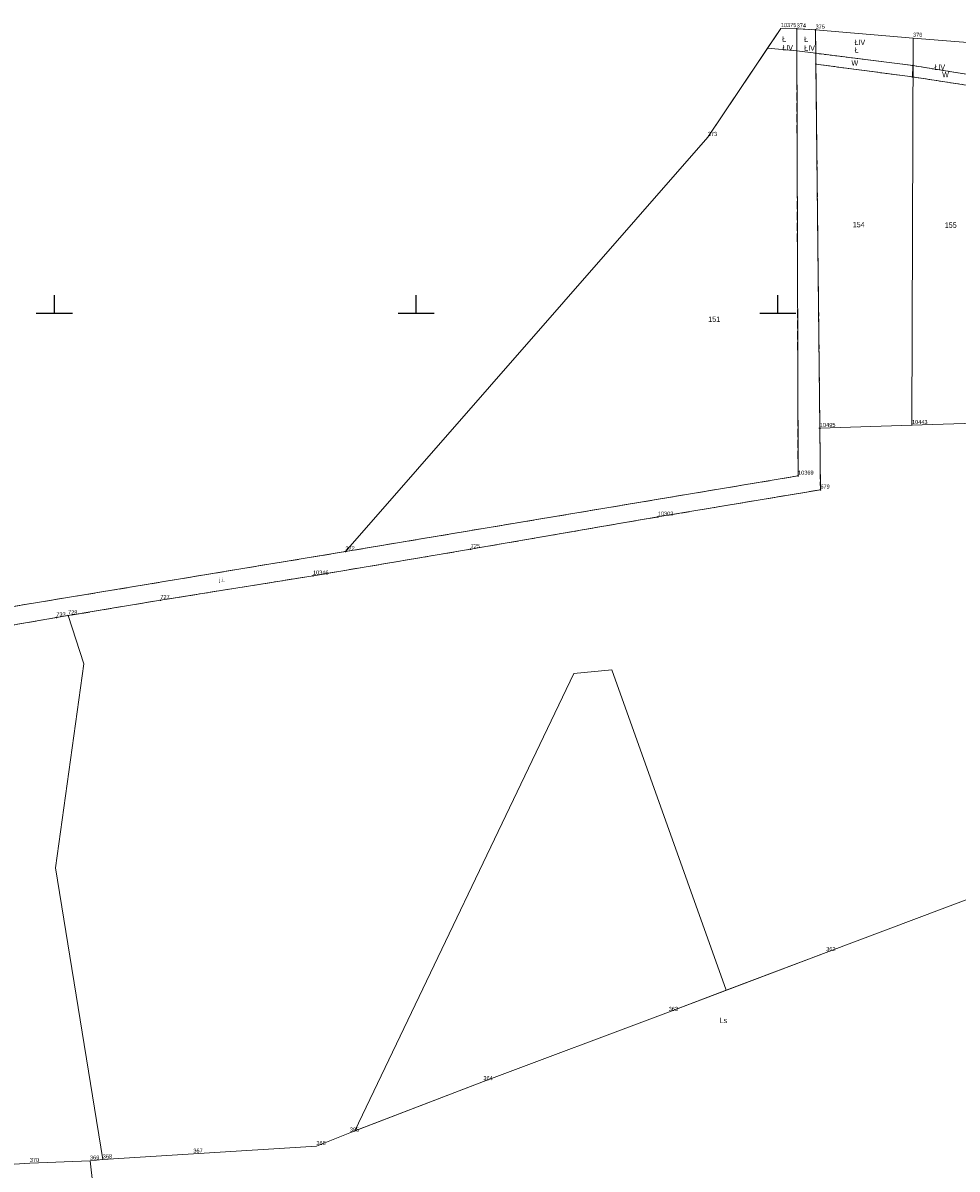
# Model space of a CAD drawing. Header units: metres. Extents: x 5548743 to 5556416, y 5707500 to 5714000.
# Tile 126 of 244: x 5553291 to 5553550, y 5710763 to 5711080. Entities that reach past the tile are written whole.
import ezdxf
from ezdxf.enums import TextEntityAlignment as Align

# ---------------------------------------------------------------- set-up
doc = ezdxf.new("R2010")
doc.units = ezdxf.units.M
for name, pattern in [('0.75_0.75', [1.5, 0.75, -0.75]), ('2.25_0.75', [3, 2.25, -0.75]), ('219-1000', [0])]:
    doc.linetypes.add(name, pattern=pattern)
doc.layers.get('0').update_dxf_attribs({"color": 2, "lineweight": 5})
doc.styles.get("Standard").update_dxf_attribs({"font": 'Working1250', "width": 0.75})

# ---------------------------------------------------------------- blocks, each defined once
blk = doc.blocks.new('203')
at = {"linetype": 'Continuous', "lineweight": 0}
h = blk.add_hatch(color=0, dxfattribs=at)
edge = h.paths.add_edge_path()
edge.add_arc((0, 0), 0.09, 0, 360)
blk = doc.blocks.new('PIKIETAW1891')
at = {"color": 0}
blk.add_circle((0, 0), 0.09, dxfattribs=at)
blk = doc.blocks.new('RAMKA1000K')
at = {"color": 0}
for p, q in [((500, 0), (500, 5)), ((600, 0), (600, 5)), ((700, 0), (700, 5)), ((495, 0), (505, 0)), ((595, 0), (605, 0)), ((695, 0), (705, 0))]:
    blk.add_line(p, q, dxfattribs=at)

msp = doc.modelspace()

# ---------------------------------------------------------------- linework, layer by layer
at = {"layer": '217-kontur klasyfikacyjny', "color": 3, "linetype": 'CONTINUOUS', "lineweight": 18, "flags": 128}
for points in [[(5553500.83, 5711078.71), (5553497.17, 5711073.27)], [(5553505.2, 5711078.61), (5553500.83, 5711078.71)], [(5553505.22, 5711072.51), (5553505.2, 5711078.61)], [(5553510.42, 5711078.3), (5553505.2, 5711078.61)], [(5553505.2, 5711078.61), (5553505.22, 5711072.51)], [(5553510.49, 5711071.83), (5553510.42, 5711078.3)], [(5553537.37, 5711076.03), (5553510.42, 5711078.3)], [(5553510.42, 5711078.3), (5553510.49, 5711071.83)], [(5553562.79, 5711073.97), (5553537.37, 5711076.03)], [(5553497.17, 5711073.27), (5553505.22, 5711072.51)], [(5553505.22, 5711072.51), (5553510.49, 5711071.83)], [(5553510.49, 5711071.83), (5553537.27, 5711068.42)], [(5553537.22, 5711065.29), (5553510.53, 5711068.81)], [(5553510.53, 5711068.81), (5553511.62, 5710968.21)], [(5553537.27, 5711068.42), (5553537.22, 5711065.29)], [(5553537.27, 5711068.42), (5553562.82, 5711064.34)], [(5553562.82, 5711064.34), (5553537.27, 5711068.42)], [(5553562.83, 5711061.38), (5553537.22, 5711065.29)], [(5553537.22, 5711065.29), (5553562.83, 5711061.38)], [(5553511.62, 5710968.21), (5553511.75, 5710951.18)], [(5553511.75, 5710951.18), (5553466.82, 5710943.69)], [(5553466.82, 5710943.69), (5553415.08, 5710934.77)], [(5553415.08, 5710934.77), (5553371.5, 5710927.41)], [(5553371.5, 5710927.41), (5553329.31, 5710920.66)], [(5553329.31, 5710920.66), (5553303.79, 5710916.41)], [(5553303.79, 5710916.41), (5553308.12, 5710903.06)], [(5553308.12, 5710903.06), (5553300.28, 5710846.71)], [(5553383.07, 5710774.02), (5553443.63, 5710900.37)], [(5553443.63, 5710900.37), (5553454.13, 5710901.44)], [(5553454.13, 5710901.44), (5553485.74, 5710812.87)], [(5553300.28, 5710846.71), (5553313.37, 5710766.07)], [(5553513.36, 5710823.35), (5553562.57, 5710841.85)], [(5553485.74, 5710812.87), (5553513.36, 5710823.35)], [(5553372.44, 5710769.75), (5553381.67, 5710773.48)], [(5553381.67, 5710773.48), (5553383.07, 5710774.02)], [(5553313.37, 5710766.07), (5553338.43, 5710767.65)], [(5553338.43, 5710767.65), (5553372.44, 5710769.75)]]:
    msp.add_lwpolyline(points, dxfattribs=at)
at = {"layer": '218-kontur użytku gruntowego', "color": 3, "linetype": 'CONTINUOUS', "lineweight": 18, "flags": 128}
for points in [[(5553500.83, 5711078.71), (5553497.17, 5711073.27)], [(5553497.17, 5711073.27), (5553500.83, 5711078.71)], [(5553505.2, 5711078.61), (5553500.83, 5711078.71)], [(5553500.83, 5711078.71), (5553505.2, 5711078.61)], [(5553505.22, 5711072.51), (5553505.2, 5711078.61)], [(5553510.42, 5711078.3), (5553505.2, 5711078.61)], [(5553505.2, 5711078.61), (5553505.22, 5711072.51)], [(5553505.2, 5711078.61), (5553510.42, 5711078.3)], [(5553510.49, 5711071.83), (5553510.42, 5711078.3)], [(5553537.37, 5711076.03), (5553510.42, 5711078.3)], [(5553510.42, 5711078.3), (5553510.49, 5711071.83)], [(5553510.42, 5711078.3), (5553537.37, 5711076.03)], [(5553562.79, 5711073.97), (5553537.37, 5711076.03)], [(5553537.37, 5711076.03), (5553562.79, 5711073.97)], [(5553495.32, 5711070.51), (5553497.17, 5711073.27)], [(5553497.17, 5711073.27), (5553505.22, 5711072.51)], [(5553505.22, 5711072.51), (5553510.49, 5711071.83)], [(5553537.27, 5711068.42), (5553510.49, 5711071.83)], [(5553510.49, 5711071.83), (5553510.53, 5711068.81)], [(5553510.49, 5711071.83), (5553537.27, 5711068.42)], [(5553480.65, 5711048.64), (5553495.32, 5711070.51)], [(5553537.22, 5711065.29), (5553510.53, 5711068.81)], [(5553510.53, 5711068.81), (5553511.62, 5710968.21)], [(5553510.53, 5711068.81), (5553537.22, 5711065.29)], [(5553537.22, 5711065.29), (5553537.27, 5711068.42)], [(5553537.27, 5711068.42), (5553537.22, 5711065.29)], [(5553537.27, 5711068.42), (5553562.82, 5711064.34)], [(5553562.82, 5711064.34), (5553537.27, 5711068.42)], [(5553562.83, 5711061.38), (5553537.22, 5711065.29)], [(5553537.22, 5711065.29), (5553562.83, 5711061.38)], [(5553380.47, 5710934.12), (5553480.65, 5711048.64)], [(5553511.62, 5710968.21), (5553511.75, 5710951.18)], [(5553511.75, 5710951.18), (5553466.82, 5710943.69)], [(5553466.82, 5710943.69), (5553415.08, 5710934.77)], [(5553152.19, 5710896.34), (5553380.47, 5710934.12)], [(5553415.08, 5710934.77), (5553371.5, 5710927.41)], [(5553371.5, 5710927.41), (5553329.31, 5710920.66)], [(5553329.31, 5710920.66), (5553303.79, 5710916.41)], [(5553303.79, 5710916.41), (5553308.12, 5710903.06)], [(5553308.12, 5710903.06), (5553300.28, 5710846.71)], [(5553383.07, 5710774.02), (5553443.63, 5710900.37)], [(5553443.63, 5710900.37), (5553454.13, 5710901.44)], [(5553454.13, 5710901.44), (5553485.74, 5710812.87)], [(5553300.28, 5710846.71), (5553313.37, 5710766.07)], [(5553513.36, 5710823.35), (5553562.57, 5710841.85)], [(5553562.57, 5710841.85), (5553513.36, 5710823.35)], [(5553485.74, 5710812.87), (5553513.36, 5710823.35)], [(5553513.36, 5710823.35), (5553485.74, 5710812.87)], [(5553485.74, 5710812.87), (5553469.81, 5710806.83)], [(5553469.81, 5710806.83), (5553418.62, 5710787.68)], [(5553418.62, 5710787.68), (5553383.07, 5710774.02)], [(5553372.44, 5710769.75), (5553381.67, 5710773.48)], [(5553381.67, 5710773.48), (5553372.44, 5710769.75)], [(5553381.67, 5710773.48), (5553383.07, 5710774.02)], [(5553383.07, 5710774.02), (5553381.67, 5710773.48)], [(5553313.37, 5710766.07), (5553338.43, 5710767.65)], [(5553338.43, 5710767.65), (5553313.37, 5710766.07)], [(5553338.43, 5710767.65), (5553372.44, 5710769.75)], [(5553372.44, 5710769.75), (5553338.43, 5710767.65)], [(5553313.37, 5710766.07), (5553309.86, 5710765.73)], [(5553309.86, 5710765.73), (5553310.62, 5710759.19)]]:
    msp.add_lwpolyline(points, dxfattribs=at)
at = {"layer": '219-działka ewidencyjna', "color": 7, "linetype": '219-1000', "lineweight": 18, "flags": 128}
for points in [[(5553480.65, 5711048.64), (5553500.83, 5711078.71)], [(5553500.83, 5711078.71), (5553505.2, 5711078.61)], [(5553505.2, 5711078.61), (5553510.42, 5711078.3)], [(5553505.58, 5710955.03), (5553505.2, 5711078.61)], [(5553511.62, 5710968.21), (5553510.42, 5711078.3)], [(5553510.42, 5711078.3), (5553537.37, 5711076.03)], [(5553537.08, 5710969.02), (5553537.37, 5711076.03)], [(5553537.37, 5711076.03), (5553562.79, 5711073.97)], [(5553380.47, 5710934.12), (5553480.65, 5711048.64)], [(5553537.08, 5710969.02), (5553563.14, 5710969.88)], [(5553511.62, 5710968.21), (5553537.08, 5710969.02)], [(5553511.75, 5710951.18), (5553511.62, 5710968.21)], [(5553380.47, 5710934.12), (5553505.58, 5710955.03)], [(5553466.82, 5710943.69), (5553511.75, 5710951.18)], [(5553415.08, 5710934.77), (5553466.82, 5710943.69)], [(5553152.19, 5710896.34), (5553380.47, 5710934.12)], [(5553371.5, 5710927.41), (5553415.08, 5710934.77)], [(5553329.31, 5710920.66), (5553371.5, 5710927.41)], [(5553303.79, 5710916.41), (5553329.31, 5710920.66)], [(5553300.55, 5710915.88), (5553303.79, 5710916.41)], [(5553283.45, 5710912.91), (5553300.55, 5710915.88)], [(5553513.36, 5710823.35), (5553562.57, 5710841.85)], [(5553469.81, 5710806.83), (5553513.36, 5710823.35)], [(5553418.62, 5710787.68), (5553469.81, 5710806.83)], [(5553381.67, 5710773.48), (5553418.62, 5710787.68)], [(5553372.44, 5710769.75), (5553381.67, 5710773.48)], [(5553313.37, 5710766.07), (5553338.43, 5710767.65)], [(5553338.43, 5710767.65), (5553372.44, 5710769.75)], [(5553194.45, 5710758.76), (5553293.22, 5710765.09)], [(5553293.22, 5710765.09), (5553309.86, 5710765.73)], [(5553309.86, 5710765.73), (5553313.37, 5710766.07)]]:
    msp.add_lwpolyline(points, dxfattribs=at)
at = {"layer": 'jezdnia', "color": 7, "linetype": '2.25_0.75', "lineweight": 18, "flags": 128}
msp.add_lwpolyline([(5553153.68, 5710891.45), (5553283.45, 5710912.91), (5553300.55, 5710915.88), (5553303.79, 5710916.41), (5553329.31, 5710920.66), (5553371.5, 5710927.41), (5553415.08, 5710934.77), (5553466.82, 5710943.69), (5553511.75, 5710951.18), (5553511.62, 5710968.21), (5553510.42, 5711078.3), (5553505.2, 5711078.61), (5553505.58, 5710955.03), (5553380.47, 5710934.12), (5553152.19, 5710896.34)], close=True, dxfattribs=at)
at = {"layer": 'rów melioracyjny (poligon)', "color": 7, "linetype": '0.75_0.75', "lineweight": 18, "flags": 128}
msp.add_lwpolyline([(5553510.53, 5711068.81), (5553537.22, 5711065.29), (5553562.83, 5711061.38), (5553590.5, 5711056.97), (5553715.07, 5711023.86), (5553857.14, 5710991.14), (5553859.22, 5710994.86), (5553715.08, 5711027.52), (5553590.54, 5711059.85), (5553562.82, 5711064.34), (5553537.27, 5711068.42), (5553510.49, 5711071.83)], close=True, dxfattribs=at)

# ---------------------------------------------------------------- block references
at = {"layer": '203-punkt graniczny', "color": 7, "linetype": 'CONTINUOUS', "lineweight": 18}
for p in [(5553500.83, 5711078.71), (5553505.2, 5711078.61), (5553510.42, 5711078.3), (5553537.37, 5711076.03), (5553480.65, 5711048.64), (5553511.62, 5710968.21), (5553537.08, 5710969.02), (5553505.58, 5710955.03), (5553511.75, 5710951.18), (5553466.82, 5710943.69), (5553380.47, 5710934.12), (5553415.08, 5710934.77), (5553371.5, 5710927.41), (5553329.31, 5710920.66), (5553303.79, 5710916.41), (5553300.55, 5710915.88), (5553513.36, 5710823.35), (5553469.81, 5710806.83), (5553418.62, 5710787.68), (5553381.67, 5710773.48), (5553338.43, 5710767.65), (5553372.44, 5710769.75), (5553293.22, 5710765.09), (5553309.86, 5710765.73), (5553313.37, 5710766.07)]:
    msp.add_blockref('203', p, dxfattribs=at)
at = {"layer": 'Punkt roboczy BDOT GESUT K1', "color": 6, "linetype": 'CONTINUOUS', "lineweight": 18}
for p in [(5553505.2, 5711078.61), (5553510.42, 5711078.3), (5553510.49, 5711071.83), (5553510.53, 5711068.81), (5553537.27, 5711068.42), (5553537.22, 5711065.29), (5553511.62, 5710968.21), (5553505.58, 5710955.03), (5553511.75, 5710951.18), (5553466.82, 5710943.69), (5553380.47, 5710934.12), (5553415.08, 5710934.77), (5553371.5, 5710927.41), (5553329.31, 5710920.66), (5553303.79, 5710916.41), (5553300.55, 5710915.88)]:
    msp.add_blockref('PIKIETAW1891', p, dxfattribs=at)
at = {"layer": 'Wstawianie ramki sekcyjnej z opisem', "color": 7, "linetype": 'CONTINUOUS', "lineweight": 13}
msp.add_blockref('RAMKA1000K', (5552800, 5711000), dxfattribs=at)
msp.add_blockref('RAMKA1000K', (5552800, 5711000), dxfattribs=at)
msp.add_blockref('RAMKA1000K', (5552800, 5711000), dxfattribs=at)
msp.add_blockref('RAMKA1000K', (5552800, 5711000), dxfattribs=at)

# ---------------------------------------------------------------- texts
at = {"layer": '203-punkt graniczny-Atr103', "color": 7, "width": 0.9}
for s, p in [('10375', (5553500.83, 5711078.71)), ('10375', (5553500.83, 5711078.71)), ('374', (5553505.2, 5711078.61)), ('374', (5553505.2, 5711078.61)), ('375', (5553510.42, 5711078.3)), ('375', (5553510.42, 5711078.3)), ('376', (5553537.37, 5711076.03)), ('376', (5553537.37, 5711076.03)), ('373', (5553480.65, 5711048.64)), ('373', (5553480.65, 5711048.64)), ('10443', (5553537.08, 5710969.02)), ('10443', (5553537.08, 5710969.02)), ('10495', (5553511.62, 5710968.21)), ('10495', (5553511.62, 5710968.21)), ('10369', (5553505.58, 5710955.03)), ('10369', (5553505.58, 5710955.03)), ('679', (5553511.75, 5710951.18)), ('679', (5553511.75, 5710951.18)), ('10302', (5553466.82, 5710943.69)), ('10302', (5553466.82, 5710943.69)), ('372', (5553380.47, 5710934.12)), ('372', (5553380.47, 5710934.12)), ('725', (5553415.08, 5710934.77)), ('725', (5553415.08, 5710934.77)), ('10346', (5553371.5, 5710927.41)), ('10346', (5553371.5, 5710927.41)), ('727', (5553329.31, 5710920.66)), ('727', (5553329.31, 5710920.66)), ('733', (5553300.55, 5710915.88)), ('733', (5553300.55, 5710915.88)), ('728', (5553303.79, 5710916.41)), ('728', (5553303.79, 5710916.41)), ('362', (5553513.36, 5710823.35)), ('362', (5553513.36, 5710823.35)), ('363', (5553469.81, 5710806.83)), ('363', (5553469.81, 5710806.83)), ('364', (5553418.62, 5710787.68)), ('364', (5553418.62, 5710787.68)), ('365', (5553381.67, 5710773.48)), ('365', (5553381.67, 5710773.48)), ('366', (5553372.44, 5710769.75)), ('366', (5553372.44, 5710769.75)), ('369', (5553309.86, 5710765.73)), ('369', (5553309.86, 5710765.73)), ('368', (5553313.37, 5710766.07)), ('368', (5553313.37, 5710766.07)), ('367', (5553338.43, 5710767.65)), ('367', (5553338.43, 5710767.65)), ('370', (5553293.22, 5710765.09)), ('370', (5553293.22, 5710765.09))]:
    msp.add_text(s, height=1.125, dxfattribs=at).set_placement(p, align=Align.BOTTOM_LEFT)
at = {"layer": '209-oznaczenie konturu klasyfikacyjnego', "color": 3, "linetype": 'CONTINUOUS', "lineweight": 18, "width": 0.79}
for p in [(5553501.22, 5711074.13), (5553507.29, 5711074.03)]:
    msp.add_text('ŁIV', height=1.5, dxfattribs=at).set_placement(p, align=Align.TOP_LEFT)
for p in [(5553521.17, 5711074.09), (5553543.27, 5711067.24)]:
    msp.add_text('ŁIV', height=1.5, dxfattribs=at).set_placement(p)
at = {"layer": '210-oznaczenie konturu użytku gruntowego', "color": 3, "linetype": 'CONTINUOUS', "lineweight": 18, "width": 0.79}
for s, p in [('Ł', (5553501.2, 5711075.03)), ('Ł', (5553507.27, 5711074.93)), ('Ł', (5553521.22, 5711071.99)), ('W', (5553520.33, 5711068.39)), ('W', (5553545.41, 5711065.19)), ('Ls', (5553483.89, 5710803.8))]:
    msp.add_text(s, height=1.5, dxfattribs=at).set_placement(p)
at = {"layer": '211-numer działki ewidencyjnej', "color": 7, "linetype": 'CONTINUOUS', "lineweight": 18, "width": 0.79}
for s, p in [('154', (5553520.7, 5711023.73)), ('155', (5553546.14, 5711023.57)), ('151', (5553480.76, 5710997.57))]:
    msp.add_text(s, height=1.5, dxfattribs=at).set_placement(p)
at = {"layer": 'jezdnia-Atr17', "color": 7, "width": 0.9}
msp.add_text('j.i.', height=1.125, dxfattribs=at).set_placement((5553345.56, 5710925.74))

doc.saveas('drawing.dxf')
